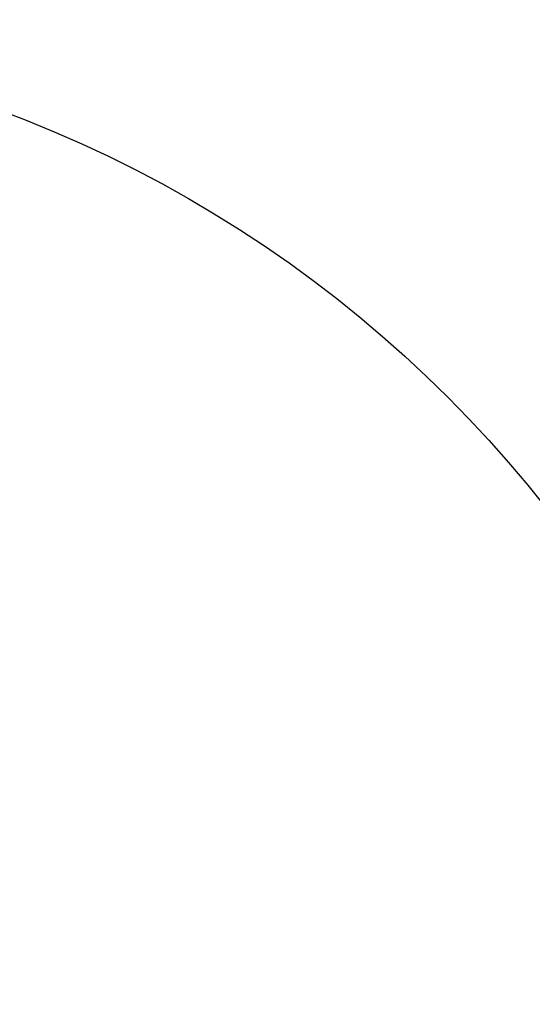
# Model space of a CAD drawing. Header units: millimetres. Extents: x 0 to 297, y 0 to 210.
# Tile 188 of 256: x 59.24 to 61.2, y 155.57 to 159.34. Entities that reach past the tile are written whole.
import ezdxf

# ---------------------------------------------------------------- set-up
doc = ezdxf.new("R2010")
doc.units = ezdxf.units.MM
doc.header["$LTSCALE"] = 16.335
doc.layers.get('0').update_dxf_attribs({"linetype": 'CONTINUOUS'})
doc.layers.add('AXES_REF', color=7, linetype='CONTINUOUS')

msp = doc.modelspace()

# ---------------------------------------------------------------- linework, layer by layer
at = {"color": 7, "linetype": 'Continuous'}
for radius in [7.7567, 7.756, 7.7063]:
    msp.add_circle((57.5224, 154.5393), radius, dxfattribs=at)
msp.add_arc((57.5224, 154.5393), 7.68, 278.27713, 261.72287, dxfattribs=at)
at = {"layer": 'AXES_REF', "color": 9, "linetype": 'Continuous'}
for radius in [7.0756, 4.7429]:
    msp.add_circle((57.5224, 154.5393), radius, dxfattribs=at)

doc.saveas('drawing.dxf')
